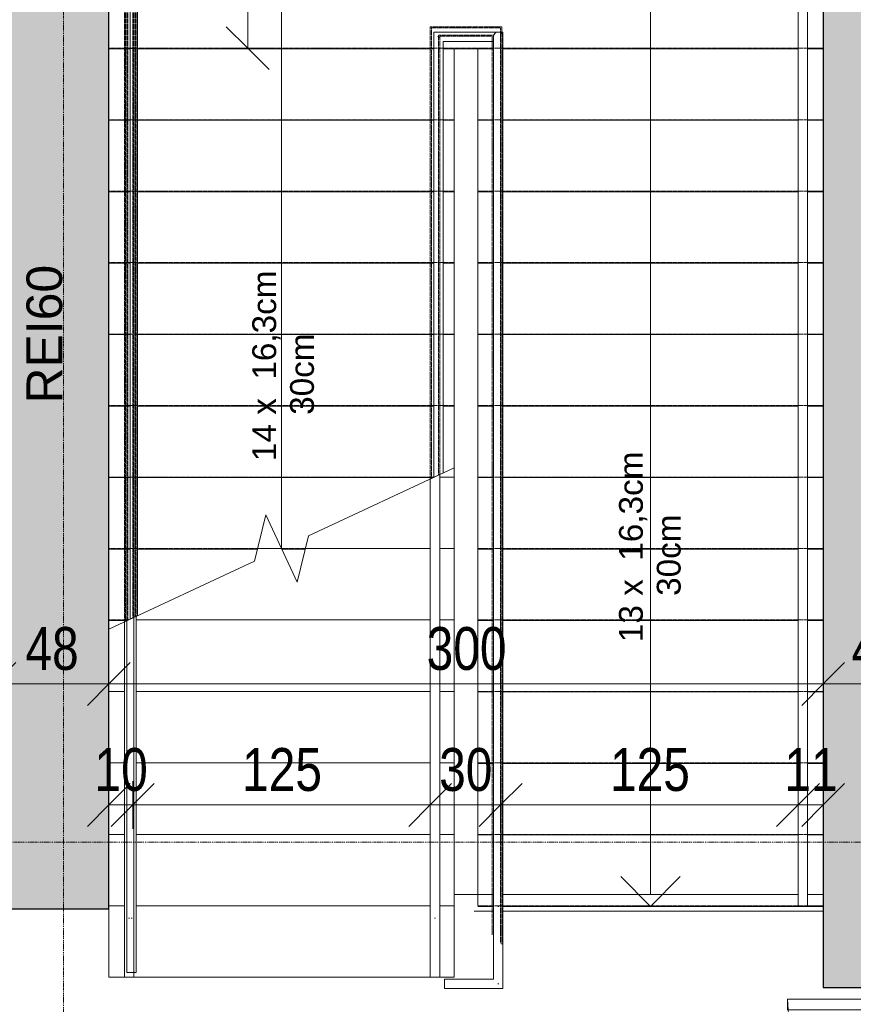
# Model space of a CAD drawing. Header units: centimetres. Extents: x 14785 to 19989, y -11124 to -8451.
# Tile 14 of 26: x 16457 to 16807, y -9437 to -9023. Entities that reach past the tile are written whole.
import ezdxf

# ---------------------------------------------------------------- set-up
doc = ezdxf.new("R2010")
doc.units = ezdxf.units.CM
doc.header["$XCLIPFRAME"] = 2
for name, pattern in [('Linia siatki', [0.9925, 0.47, -0.2175, 0.0875, -0.2175]), ('Linia wyrównania', [0.32004, 0.16002, -0.16002]), ('Ponad', [0.396875, 0.238125, -0.15875])]:
    doc.linetypes.add(name, pattern=pattern)
for name, color, linetype, lineweight in [('A-ANNO-DIMS', 211, 'Continuous', 9), ('A-ANNO-DIMS-100', 211, 'Continuous', 9), ('A-AREA', 32, 'Continuous', 9), ('A-DOOR', 31, 'Continuous', 9), ('A-DOOR-FRAM', 31, 'Continuous', 18), ('A-FLOR', 192, 'Continuous', 9), ('A-FLOR-HRAL', 11, 'Continuous', 9), ('A-FLOR-HRAL-MBND', 5, 'Ponad', 9), ('A-WALL', 113, 'Continuous', 9), ('A-WALL-PATT', 111, 'Continuous', 25), ('G-ANNO-REFR', 1, 'Linia wyrównania', 9), ('G-ANNO-TEXT', 231, 'Continuous', 9), ('S-GRID', 1, 'Continuous', 9), ('S-STRS', 31, 'Continuous', 9), ('S-STRS-ANNO', 31, 'Continuous', 9), ('S-STRS-MBND', 31, 'Ponad', 9)]:
    doc.layers.add(name, color=color, linetype=linetype, lineweight=lineweight)
doc.styles.add('Arial_2', font='arial.ttf', dxfattribs={"height": 10})
doc.styles.add('Arial_3', font='arial.ttf', dxfattribs={"height": 15})
doc.styles.add('Arial_4', font='arial.ttf', dxfattribs={"width": 0.8, "height": 18})
doc.dimstyles.new('Przekątna_-_1_8_mm_Arial', dxfattribs={"dimscale": 30.48, "dimtxt": 18.364669, "dimasz": 0.590551, "dimexe": 0.328084, "dimexo": 0.0625, "dimgap": 0.016404, "dimtad": 1, "dimdec": 0, "dimdsep": 46, "dimtxsty": 'Arial_4', "dimblk1": 'OBLIQUE', "dimblk2": 'OBLIQUE', "dimsah": 1, "dimcen": 0.09, "dimazin": 0, "dimtfac": 1, "dimtdec": 4, "dimtix": 1, "dimtmove": 0, "dimatfit": 3, "dimfxl": 0.328084, "dimfxlon": 1, "dimtvp": 1, "dimtolj": 1, "dimtzin": 0, "dimarcsym": 2})
doc.dimstyles.new('Przekątna_-_1_8_mm_Arial_1', dxfattribs={"dimscale": 30.48, "dimtxt": 18.364669, "dimasz": 0.590551, "dimexe": 0.328084, "dimexo": 0.0625, "dimgap": 0.016404, "dimtad": 1, "dimdec": 0, "dimdsep": 46, "dimtxsty": 'Arial_4', "dimblk1": 'OBLIQUE', "dimblk2": 'OBLIQUE', "dimsah": 1, "dimcen": 0.09, "dimazin": 0, "dimtfac": 1, "dimtdec": 4, "dimtix": 1, "dimtmove": 0, "dimatfit": 3, "dimfxl": 0.328084, "dimfxlon": 1, "dimtvp": 1, "dimtolj": 1, "dimtzin": 0, "dimarcsym": 2})
picture_1 = doc.add_image_def('image1.png', size_in_pixel=(425, 587))

# ---------------------------------------------------------------- blocks, each defined once
blk = doc.blocks.new('Drzwi-korytarz-niesymetryczne-wpuszczane - 1350 x 2000mm-591046-4_Poziom piętra')
at = {"layer": 'A-DOOR', "lineweight": 18}
for p, q in [((-67.5, -6.365), (-67.5, 83.635)), ((-67.5, 83.635), (-63, 83.635)), ((-63, 83.635), (-63, -6.365)), ((67.5, 38.635), (63, 38.635)), ((63, 38.635), (63, -6.365)), ((67.5, -6.365), (67.5, 38.635)), ((-63, -6.365), (-67.5, -6.365)), ((63, -6.365), (67.5, -6.365))]:
    blk.add_line(p, q, dxfattribs=at)
at = {"layer": 'A-DOOR'}
for centre, radius, start, end in [((-67.5, -6.365), 90, 0, 90), ((67.5, -6.365), 45, 90, 180)]:
    blk.add_arc(centre, radius, start, end, dxfattribs=at)
at = {"layer": 'A-DOOR-FRAM'}
for p, q in [((-67.5, -6.365), (-72.5, -6.365)), ((-72.5, -6.365), (-72.5, -21.365)), ((-67.5, -11.34125), (-67.5, -6.365)), ((67.5, -6.365), (67.5, -11.34125)), ((72.5, -6.365), (67.5, -6.365)), ((72.5, -21.365), (72.5, -6.365)), ((-65.9125, -11.34125), (-67.5, -11.34125)), ((-65.9125, -16.44375), (-65.9125, -11.34125)), ((67.5, -11.34125), (65.9125, -11.34125)), ((65.9125, -11.34125), (65.9125, -16.44375)), ((-67.5, -21.365), (-67.5, -16.44375)), ((-67.5, -16.44375), (-65.9125, -16.44375)), ((65.9125, -16.44375), (67.5, -16.44375)), ((67.5, -16.44375), (67.5, -21.365)), ((-72.5, -21.365), (-67.5, -21.365)), ((67.5, -21.365), (72.5, -21.365))]:
    blk.add_line(p, q, dxfattribs=at)
blk = doc.blocks.new('Poręcz - Poręcz-702179-4_Poziom piętra')
at = {"layer": 'A-FLOR-HRAL-MBND'}
for p, q in [((16630.08, -9026.93), (16659.16, -9026.93)), ((16630.08, -9035.47), (16630.08, -9026.93)), ((16630.08, -9026.93), (16659.16, -9026.93)), ((16630.08, -9035.47), (16630.08, -9026.93)), ((16630.08, -9026.93), (16659.16, -9026.93)), ((16630.08, -9035.47), (16630.08, -9026.93)), ((16630.08, -9026.93), (16659.16, -9026.93)), ((16630.08, -9035.47), (16630.08, -9026.93)), ((16659.16, -9026.93), (16659.16, -9395.47)), ((16659.16, -9026.93), (16659.16, -9395.47)), ((16659.16, -9026.93), (16659.16, -9395.47)), ((16659.16, -9026.93), (16659.16, -9395.47)), ((16633.08, -9029.93), (16656.16, -9029.93)), ((16633.08, -9035.47), (16633.08, -9029.93)), ((16633.08, -9029.93), (16656.16, -9029.93)), ((16633.08, -9035.47), (16633.08, -9029.93)), ((16633.08, -9029.93), (16656.16, -9029.93)), ((16633.08, -9035.47), (16633.08, -9029.93)), ((16633.08, -9029.93), (16656.16, -9029.93)), ((16633.08, -9035.47), (16633.08, -9029.93)), ((16656.16, -9029.93), (16656.16, -9395.47)), ((16656.16, -9029.93), (16656.16, -9395.47)), ((16656.16, -9029.93), (16656.16, -9395.47)), ((16656.16, -9029.93), (16656.16, -9395.47)), ((16630.08, -9216.11), (16630.08, -9035.47)), ((16630.08, -9216.11), (16630.08, -9035.47)), ((16630.08, -9216.11), (16630.08, -9035.47)), ((16630.08, -9216.11), (16630.08, -9035.47)), ((16633.08, -9214.72), (16633.08, -9035.47)), ((16633.08, -9214.72), (16633.08, -9035.47)), ((16633.08, -9214.72), (16633.08, -9035.47)), ((16633.08, -9214.72), (16633.08, -9035.47)), ((16485.08, -9396.71), (16488.08, -9396.71)), ((16485.08, -9396.71), (16488.08, -9396.71)), ((16485.08, -9396.71), (16488.08, -9396.71)), ((16485.08, -9396.71), (16488.08, -9396.71)), ((16656.16, -9395.47), (16656.16, -9408.25)), ((16656.16, -9395.47), (16656.16, -9408.25)), ((16656.16, -9395.47), (16656.16, -9408.25)), ((16656.16, -9395.47), (16656.16, -9408.25)), ((16659.16, -9395.47), (16659.16, -9411.25)), ((16659.16, -9395.47), (16659.16, -9411.25)), ((16659.16, -9395.47), (16659.16, -9411.25)), ((16659.16, -9395.47), (16659.16, -9411.25))]:
    blk.add_line(p, q, dxfattribs=at)
blk = doc.blocks.new('Poręcz - Poręcz-702183-4_Poziom piętra')
at = {"layer": 'A-FLOR-HRAL-MBND'}
for p, q in [((16501.66, -9005.47), (16504.66, -9005.47)), ((16501.66, -9035.47), (16501.66, -9005.47)), ((16501.66, -9005.47), (16504.66, -9005.47)), ((16501.66, -9035.47), (16501.66, -9005.47)), ((16501.66, -9005.47), (16504.66, -9005.47)), ((16501.66, -9035.47), (16501.66, -9005.47)), ((16501.66, -9005.47), (16504.66, -9005.47)), ((16501.66, -9035.47), (16501.66, -9005.47)), ((16504.66, -9035.47), (16504.66, -9005.47)), ((16504.66, -9035.47), (16504.66, -9005.47)), ((16504.66, -9035.47), (16504.66, -9005.47)), ((16504.66, -9035.47), (16504.66, -9005.47)), ((16501.66, -9276), (16501.66, -9035.47)), ((16501.66, -9276), (16501.66, -9035.47)), ((16501.66, -9276), (16501.66, -9035.47)), ((16501.66, -9276), (16501.66, -9035.47)), ((16504.66, -9274.6), (16504.66, -9035.47)), ((16504.66, -9274.6), (16504.66, -9035.47)), ((16504.66, -9274.6), (16504.66, -9035.47)), ((16504.66, -9274.6), (16504.66, -9035.47))]:
    blk.add_line(p, q, dxfattribs=at)
blk = doc.blocks.new('Typ poręczy górnej - Górna poręcz_wewnętrzny_-702195-4_Poziom piętra')
at = {"layer": 'A-FLOR-HRAL'}
for p, q in [((16629.58, -9396.58), (16629.58, -9425.47)), ((16633.58, -9425.47), (16633.58, -9396.58)), ((16631.37, -9400.72), (16631.79, -9400.72))]:
    blk.add_line(p, q, dxfattribs=at)
at = {"layer": 'A-FLOR-HRAL', "flags": 128}
blk.add_lwpolyline([(16631.79, -9425.47), (16631.58, -9425.47), (16631.38, -9425.47)], dxfattribs=at)
blk = doc.blocks.new('Typ poręczy górnej - Górna poręcz_wewnętrzny_-V7-4_Poziom piętra')
at = {"layer": 'A-FLOR-HRAL', "linetype": 'Ponad'}
for p, q in [((16629.58, -9026.43), (16659.66, -9026.43)), ((16629.58, -9035.47), (16629.58, -9026.43)), ((16659.66, -9026.43), (16659.66, -9395.47)), ((16633.58, -9030.43), (16655.66, -9030.43)), ((16633.58, -9035.47), (16633.58, -9030.43)), ((16655.66, -9030.43), (16655.66, -9395.47)), ((16629.58, -9216.35), (16629.58, -9035.47)), ((16633.58, -9214.48), (16633.58, -9035.47)), ((16484.58, -9396.71), (16488.58, -9396.71)), ((16655.66, -9395.47), (16655.66, -9407.75)), ((16659.66, -9395.47), (16659.66, -9411.75))]:
    blk.add_line(p, q, dxfattribs=at)
at = {"layer": 'A-FLOR-HRAL'}
for p, q in [((16633.58, -9214.48), (16629.58, -9216.35)), ((16629.58, -9425.47), (16629.58, -9216.35)), ((16633.58, -9425.47), (16633.58, -9214.48)), ((16629.58, -9425.47), (16633.58, -9425.47))]:
    blk.add_line(p, q, dxfattribs=at)
blk = doc.blocks.new('Typ poręczy górnej - Górna poręcz_wewnętrzny_-702209-4_Poziom piętra')
at = {"layer": 'A-FLOR-HRAL'}
for p, q in [((16501.16, -9396.58), (16501.16, -9425.47)), ((16505.16, -9425.47), (16505.16, -9396.58)), ((16502.95, -9400.72), (16503.37, -9400.72))]:
    blk.add_line(p, q, dxfattribs=at)
at = {"layer": 'A-FLOR-HRAL', "flags": 128}
blk.add_lwpolyline([(16503.37, -9425.47), (16503.16, -9425.47), (16502.96, -9425.47)], dxfattribs=at)
blk = doc.blocks.new('Typ poręczy górnej - Górna poręcz_wewnętrzny_-V8-4_Poziom piętra')
at = {"layer": 'A-FLOR-HRAL', "linetype": 'Ponad'}
for p, q in [((16501.16, -9005.47), (16505.16, -9005.47)), ((16501.16, -9035.47), (16501.16, -9005.47)), ((16505.16, -9035.47), (16505.16, -9005.47)), ((16501.16, -9276.23), (16501.16, -9035.47)), ((16505.16, -9274.37), (16505.16, -9035.47))]:
    blk.add_line(p, q, dxfattribs=at)
at = {"layer": 'A-FLOR-HRAL'}
for p, q in [((16505.16, -9274.37), (16501.16, -9276.23)), ((16505.16, -9425.47), (16505.16, -9274.37)), ((16501.16, -9425.47), (16501.16, -9276.23)), ((16501.16, -9425.47), (16505.16, -9425.47))]:
    blk.add_line(p, q, dxfattribs=at)
blk = doc.blocks.new('Poręcz - Poręcz-703291-4_Poziom piętra')
at = {"layer": 'A-FLOR-HRAL'}
for p, q in [((16503.66, -9005.71), (16506.66, -9005.71)), ((16503.66, -9035.71), (16503.66, -9005.71)), ((16506.66, -9035.71), (16506.66, -9005.71)), ((16503.66, -9275.06), (16503.66, -9035.71)), ((16506.66, -9273.67), (16506.66, -9035.71))]:
    blk.add_line(p, q, dxfattribs=at)
blk = doc.blocks.new('Typ poręczy górnej - Górna poręcz_wewnętrzny_-703303-4_Poziom piętra')
at = {"layer": 'A-FLOR-HRAL'}
for p, q in [((16658.16, -9028.67), (16631.08, -9028.67)), ((16631.08, -9028.67), (16631.08, -9035.21)), ((16656.16, -9030.67), (16656.16, -9396.22)), ((16660.16, -9396.22), (16660.16, -9030.67)), ((16631.08, -9035.21), (16631.08, -9215.65)), ((16635.08, -9032.67), (16656.16, -9032.67)), ((16635.08, -9035.21), (16635.08, -9032.67)), ((16635.08, -9213.78), (16635.08, -9035.21)), ((16656.16, -9396.22), (16656.16, -9426.25)), ((16660.16, -9430.25), (16660.16, -9396.22)), ((16656.16, -9426.25), (16635.62, -9426.25)), ((16635.62, -9428.02), (16635.62, -9428.39)), ((16635.62, -9430.25), (16660.16, -9430.25))]:
    blk.add_line(p, q, dxfattribs=at)
at = {"layer": 'A-FLOR-HRAL', "flags": 128}
for points in [[(16658.16, -9028.67), (16657.64, -9028.74), (16657.16, -9028.94), (16656.75, -9029.26), (16656.43, -9029.67), (16656.23, -9030.16), (16656.16, -9030.67)], [(16656.16, -9030.67), (16656.23, -9030.16), (16656.43, -9029.67), (16656.75, -9029.26), (16657.16, -9028.94), (16657.64, -9028.74), (16658.16, -9028.67), (16658.68, -9028.74), (16659.16, -9028.94), (16659.58, -9029.26)], [(16659.58, -9029.26), (16659.16, -9028.94), (16658.68, -9028.74), (16658.16, -9028.67)]]:
    blk.add_lwpolyline(points, dxfattribs=at)
at = {"layer": 'A-FLOR-HRAL'}
for points, knots in [([(16632.85, -9030.44), (16632.88, -9030.48), (16632.96, -9030.55), (16633.08, -9030.67), (16633.2, -9030.8), (16633.28, -9030.87), (16633.32, -9030.91)], [-0.53727163, -0.53727163, -0.53727163, -0.53727163, -0.52083333, -0.5, -0.47916667, -0.46272837, -0.46272837, -0.46272837, -0.46272837]), ([(16657.93, -9428.02), (16657.96, -9428.06), (16658.04, -9428.13), (16658.16, -9428.25), (16658.25, -9428.34), (16658.29, -9428.39)], [0.46272837, 0.46272837, 0.46272837, 0.46272837, 0.47916667, 0.5, 0.52083333, 0.52083333, 0.52083333, 0.52083333])]:
    blk.add_open_spline(points, degree=3, knots=knots, dxfattribs=at)
for points in [[(16633.29, -9035.71), (16633.22, -9035.71), (16633.08, -9035.72), (16632.95, -9035.71), (16632.88, -9035.71)], [(16657.96, -9395.72), (16658.03, -9395.72), (16658.16, -9395.71), (16658.3, -9395.72), (16658.37, -9395.72)]]:
    blk.add_open_spline(points, degree=3, dxfattribs=at)
blk = doc.blocks.new('Typ poręczy górnej - Górna poręcz_wewnętrzny_-V9-4_Poziom piętra')
at = {"layer": 'A-FLOR-HRAL'}
for p, q in [((16631.08, -9028.67), (16660.16, -9028.67)), ((16631.08, -9035.71), (16631.08, -9028.67)), ((16660.16, -9028.67), (16660.16, -9395.71)), ((16635.08, -9032.67), (16656.16, -9032.67)), ((16635.08, -9035.71), (16635.08, -9032.67)), ((16656.16, -9032.67), (16656.16, -9395.71)), ((16631.08, -9215.65), (16631.08, -9035.71)), ((16635.08, -9213.78), (16635.08, -9035.71)), ((16656.16, -9395.71), (16656.16, -9426.25)), ((16660.16, -9395.71), (16660.16, -9430.25)), ((16635.62, -9430.25), (16635.62, -9426.25)), ((16656.16, -9426.25), (16635.62, -9426.25)), ((16660.16, -9430.25), (16635.62, -9430.25))]:
    blk.add_line(p, q, dxfattribs=at)
blk = doc.blocks.new('Typ poręczy górnej - Górna poręcz_wewnętrzny_-712286-4_Poziom piętra')
at = {"layer": 'A-FLOR-HRAL'}
for p, q in [((16784.08, -9005.71), (16784.08, -9036.67)), ((16788.08, -9036.67), (16788.08, -9005.71)), ((16784.08, -9036.67), (16784.08, -9395.71)), ((16788.08, -9395.71), (16788.08, -9036.67))]:
    blk.add_line(p, q, dxfattribs=at)
at = {"layer": 'A-FLOR-HRAL', "flags": 128}
for points in [[(16785.88, -9005.71), (16786.08, -9005.71), (16786.29, -9005.71)], [(16786.29, -9395.71), (16786.08, -9395.71), (16785.88, -9395.71)]]:
    blk.add_lwpolyline(points, dxfattribs=at)
blk = doc.blocks.new('Typ poręczy górnej - Górna poręcz_wewnętrzny_-V10-4_Poziom piętra')
at = {"layer": 'A-FLOR-HRAL'}
for p, q in [((16788.08, -9005.71), (16784.08, -9005.71)), ((16784.08, -9005.71), (16784.08, -9395.71)), ((16788.08, -9005.71), (16788.08, -9395.71)), ((16788.08, -9395.71), (16784.08, -9395.71))]:
    blk.add_line(p, q, dxfattribs=at)
blk = doc.blocks.new('Poręcz - Poręcz-712949-4_Poziom piętra')
at = {"layer": 'A-FLOR-HRAL-MBND'}
for p, q in [((16502.66, -9005.59), (16505.66, -9005.59)), ((16502.66, -9035.47), (16502.66, -9005.59)), ((16502.66, -9005.59), (16505.66, -9005.59)), ((16502.66, -9035.47), (16502.66, -9005.59)), ((16502.66, -9005.59), (16505.66, -9005.59)), ((16502.66, -9035.47), (16502.66, -9005.59)), ((16502.66, -9005.59), (16505.66, -9005.59)), ((16502.66, -9035.47), (16502.66, -9005.59)), ((16505.66, -9035.47), (16505.66, -9005.59)), ((16505.66, -9035.47), (16505.66, -9005.59)), ((16505.66, -9035.47), (16505.66, -9005.59)), ((16505.66, -9035.47), (16505.66, -9005.59)), ((16502.66, -9035.59), (16502.66, -9035.47)), ((16502.66, -9035.59), (16502.66, -9035.47)), ((16502.66, -9035.59), (16502.66, -9035.47)), ((16502.66, -9035.59), (16502.66, -9035.47)), ((16502.66, -9275.53), (16502.66, -9035.59)), ((16502.66, -9275.53), (16502.66, -9035.59)), ((16502.66, -9275.53), (16502.66, -9035.59)), ((16502.66, -9275.53), (16502.66, -9035.59)), ((16505.66, -9035.59), (16505.66, -9035.47)), ((16505.66, -9035.59), (16505.66, -9035.47)), ((16505.66, -9035.59), (16505.66, -9035.47)), ((16505.66, -9035.59), (16505.66, -9035.47)), ((16505.66, -9274.13), (16505.66, -9035.59)), ((16505.66, -9274.13), (16505.66, -9035.59)), ((16505.66, -9274.13), (16505.66, -9035.59)), ((16505.66, -9274.13), (16505.66, -9035.59))]:
    blk.add_line(p, q, dxfattribs=at)
blk = doc.blocks.new('Typ poręczy górnej - Górna poręcz_wewnętrzny_-712975-4_Poziom piętra')
at = {"layer": 'A-FLOR-HRAL'}
for p, q in [((16502.16, -9396.58), (16502.16, -9423.47)), ((16506.16, -9423.47), (16506.16, -9396.58)), ((16503.95, -9400.72), (16504.37, -9400.72))]:
    blk.add_line(p, q, dxfattribs=at)
at = {"layer": 'A-FLOR-HRAL', "flags": 128}
blk.add_lwpolyline([(16504.37, -9423.47), (16504.16, -9423.47), (16503.96, -9423.47)], dxfattribs=at)
blk = doc.blocks.new('Typ poręczy górnej - Górna poręcz_wewnętrzny_-V11-4_Poziom piętra')
at = {"layer": 'A-FLOR-HRAL', "linetype": 'Ponad'}
for p, q in [((16502.16, -9005.59), (16506.16, -9005.59)), ((16502.16, -9035.47), (16502.16, -9005.59)), ((16506.16, -9035.47), (16506.16, -9005.59)), ((16502.16, -9035.47), (16506.16, -9035.47)), ((16502.16, -9035.59), (16506.16, -9035.59)), ((16502.16, -9275.76), (16502.16, -9035.59)), ((16506.16, -9273.9), (16506.16, -9035.59))]:
    blk.add_line(p, q, dxfattribs=at)
at = {"layer": 'A-FLOR-HRAL'}
for p, q in [((16506.16, -9273.9), (16502.16, -9275.76)), ((16506.16, -9423.47), (16506.16, -9273.9)), ((16502.16, -9423.47), (16502.16, -9275.76)), ((16502.16, -9423.47), (16506.16, -9423.47))]:
    blk.add_line(p, q, dxfattribs=at)
blk = doc.blocks.new('DIMBLOCK172-4_Poziom piętra')
at = {"layer": 'A-ANNO-DIMS-100'}
for p, q in [((16446.62, -9302.32), (16446.62, -9292.32)), ((16446.62, -9302.32), (16455.62, -9293.32)), ((16494.62, -9302.32), (16494.62, -9292.32)), ((16494.62, -9302.32), (16503.62, -9293.32)), ((16446.62, -9302.32), (16437.62, -9311.32)), ((16446.62, -9302.32), (16494.62, -9302.32)), ((16446.62, -9302.32), (16446.62, -9312.32)), ((16494.62, -9302.32), (16485.62, -9311.32)), ((16494.62, -9302.32), (16494.62, -9312.32))]:
    blk.add_line(p, q, dxfattribs=at)
at = {"layer": 'A-ANNO-DIMS-100', "color": 0, "insert": (16459.6, -9278.45), "char_height": 18, "width": 26.4451, "attachment_point": 1, "line_spacing_factor": 0.941778, "style": 'Arial_4'}
blk.add_mtext('48', dxfattribs=at)
blk = doc.blocks.new('_Oblique')
at = {"color": 0, "linetype": 'ByBlock', "lineweight": -2}
blk.add_line((-0.5, -0.5), (0.5, 0.5), dxfattribs=at)
blk = doc.blocks.new('DIMBLOCK173-4_Poziom piętra')
at = {"layer": 'A-ANNO-DIMS-100'}
for p, q in [((16494.62, -9302.32), (16494.62, -9292.32)), ((16494.62, -9302.32), (16503.62, -9293.32)), ((16794.62, -9302.32), (16794.62, -9292.32)), ((16794.62, -9302.32), (16803.62, -9293.32)), ((16494.62, -9302.32), (16485.62, -9311.32)), ((16494.62, -9302.32), (16794.62, -9302.32)), ((16494.62, -9302.32), (16494.62, -9312.32)), ((16794.62, -9302.32), (16785.62, -9311.32)), ((16794.62, -9302.32), (16794.62, -9312.32))]:
    blk.add_line(p, q, dxfattribs=at)
at = {"layer": 'A-ANNO-DIMS-100', "color": 0, "insert": (16628.09, -9278.45), "char_height": 18, "width": 39.6677, "attachment_point": 1, "line_spacing_factor": 0.941778, "style": 'Arial_4'}
blk.add_mtext('300', dxfattribs=at)
blk = doc.blocks.new('DIMBLOCK174-4_Poziom piętra')
at = {"layer": 'A-ANNO-DIMS-100'}
for p, q in [((16794.62, -9302.32), (16794.62, -9292.32)), ((16794.62, -9302.32), (16803.62, -9293.32)), ((16840.62, -9302.32), (16840.62, -9292.32)), ((16840.62, -9302.32), (16849.62, -9293.32)), ((16794.62, -9302.32), (16785.62, -9311.32)), ((16794.62, -9302.32), (16840.62, -9302.32)), ((16794.62, -9302.32), (16794.62, -9312.32)), ((16840.62, -9302.32), (16831.62, -9311.32)), ((16840.62, -9302.32), (16840.62, -9312.32))]:
    blk.add_line(p, q, dxfattribs=at)
at = {"layer": 'A-ANNO-DIMS-100', "color": 0, "insert": (16806.6, -9278.45), "char_height": 18, "width": 26.4451, "attachment_point": 1, "line_spacing_factor": 0.941778, "style": 'Arial_4'}
blk.add_mtext('46', dxfattribs=at)
blk = doc.blocks.new('DIMBLOCK277-4_Poziom piętra')
at = {"layer": 'A-ANNO-DIMS-100'}
for p, q in [((16494.62, -9353.12), (16494.62, -9343.12)), ((16494.62, -9353.12), (16503.62, -9344.12)), ((16504.66, -9353.12), (16504.66, -9343.12)), ((16504.66, -9353.12), (16513.66, -9344.12)), ((16494.62, -9353.12), (16485.62, -9362.12)), ((16494.62, -9353.12), (16504.66, -9353.12)), ((16494.62, -9353.12), (16494.62, -9363.12)), ((16504.66, -9353.12), (16495.66, -9362.12)), ((16504.66, -9353.12), (16504.66, -9363.12))]:
    blk.add_line(p, q, dxfattribs=at)
at = {"layer": 'A-ANNO-DIMS-100', "color": 0, "insert": (16488.62, -9329.25), "char_height": 18, "width": 26.4451, "attachment_point": 1, "line_spacing_factor": 0.941778, "style": 'Arial_4'}
blk.add_mtext('10', dxfattribs=at)
blk = doc.blocks.new('DIMBLOCK278-4_Poziom piętra')
at = {"layer": 'A-ANNO-DIMS-100'}
for p, q in [((16504.66, -9353.12), (16504.66, -9343.12)), ((16504.66, -9353.12), (16513.66, -9344.12)), ((16629.58, -9353.12), (16629.58, -9343.12)), ((16629.58, -9353.12), (16638.58, -9344.12)), ((16504.66, -9353.12), (16495.66, -9362.12)), ((16504.66, -9353.12), (16629.58, -9353.12)), ((16504.66, -9353.12), (16504.66, -9363.12)), ((16629.58, -9353.12), (16620.58, -9362.12)), ((16629.58, -9353.12), (16629.58, -9363.12))]:
    blk.add_line(p, q, dxfattribs=at)
at = {"layer": 'A-ANNO-DIMS-100', "color": 0, "insert": (16550.59, -9329.25), "char_height": 18, "width": 39.6677, "attachment_point": 1, "line_spacing_factor": 0.941778, "style": 'Arial_4'}
blk.add_mtext('125', dxfattribs=at)
blk = doc.blocks.new('DIMBLOCK279-4_Poziom piętra')
at = {"layer": 'A-ANNO-DIMS-100'}
for p, q in [((16629.58, -9353.12), (16629.58, -9343.12)), ((16629.58, -9353.12), (16638.58, -9344.12)), ((16659.16, -9353.12), (16659.16, -9343.12)), ((16659.16, -9353.12), (16668.16, -9344.12)), ((16629.58, -9353.12), (16620.58, -9362.12)), ((16629.58, -9353.12), (16659.16, -9353.12)), ((16629.58, -9353.12), (16629.58, -9363.12)), ((16659.16, -9353.12), (16650.16, -9362.12)), ((16659.16, -9353.12), (16659.16, -9363.12))]:
    blk.add_line(p, q, dxfattribs=at)
at = {"layer": 'A-ANNO-DIMS-100', "color": 0, "insert": (16633.35, -9329.25), "char_height": 18, "width": 26.4451, "attachment_point": 1, "line_spacing_factor": 0.941778, "style": 'Arial_4'}
blk.add_mtext('30', dxfattribs=at)
blk = doc.blocks.new('DIMBLOCK280-4_Poziom piętra')
at = {"layer": 'A-ANNO-DIMS-100'}
for p, q in [((16659.16, -9353.12), (16659.16, -9343.12)), ((16659.16, -9353.12), (16668.16, -9344.12)), ((16784.08, -9353.12), (16784.08, -9343.12)), ((16784.08, -9353.12), (16793.08, -9344.12)), ((16659.16, -9353.12), (16650.16, -9362.12)), ((16659.16, -9353.12), (16784.08, -9353.12)), ((16659.16, -9353.12), (16659.16, -9363.12)), ((16784.08, -9353.12), (16775.08, -9362.12)), ((16784.08, -9353.12), (16784.08, -9363.12))]:
    blk.add_line(p, q, dxfattribs=at)
at = {"layer": 'A-ANNO-DIMS-100', "color": 0, "insert": (16705.09, -9329.25), "char_height": 18, "width": 39.6677, "attachment_point": 1, "line_spacing_factor": 0.941778, "style": 'Arial_4'}
blk.add_mtext('125', dxfattribs=at)
blk = doc.blocks.new('DIMBLOCK281-4_Poziom piętra')
at = {"layer": 'A-ANNO-DIMS-100'}
for p, q in [((16784.08, -9353.12), (16784.08, -9343.12)), ((16784.08, -9353.12), (16793.08, -9344.12)), ((16794.62, -9353.12), (16794.62, -9343.12)), ((16794.62, -9353.12), (16803.62, -9344.12)), ((16784.08, -9353.12), (16775.08, -9362.12)), ((16784.08, -9353.12), (16794.62, -9353.12)), ((16784.08, -9353.12), (16784.08, -9363.12)), ((16794.62, -9353.12), (16785.62, -9362.12)), ((16794.62, -9353.12), (16794.62, -9363.12))]:
    blk.add_line(p, q, dxfattribs=at)
at = {"layer": 'A-ANNO-DIMS-100', "color": 0, "insert": (16778.33, -9329.25), "char_height": 18, "width": 26.4451, "attachment_point": 1, "line_spacing_factor": 0.941778, "style": 'Arial_4'}
blk.add_mtext('11', dxfattribs=at)
blk = doc.blocks.new('DIMBLOCK282-4_Poziom piętra')
at = {"layer": 'A-ANNO-DIMS-100'}
for p, q in [((16552.94, -8875.47), (16543.94, -8866.47)), ((16552.94, -8875.47), (16542.94, -8875.47)), ((16552.94, -9035.47), (16552.94, -8875.47)), ((16552.94, -8875.47), (16561.94, -8884.47)), ((16552.94, -8875.47), (16562.94, -8875.47)), ((16552.94, -9035.47), (16543.94, -9026.47)), ((16552.94, -9035.47), (16542.94, -9035.47)), ((16552.94, -9035.47), (16561.94, -9044.47)), ((16552.94, -9035.47), (16562.94, -9035.47))]:
    blk.add_line(p, q, dxfattribs=at)
at = {"layer": 'A-ANNO-DIMS-100', "color": 0, "insert": (16529.07, -8972), "char_height": 18, "width": 39.6677, "attachment_point": 1, "rotation": 90, "line_spacing_factor": 0.941778, "style": 'Arial_4'}
blk.add_mtext('160', dxfattribs=at)

msp = doc.modelspace()

# ---------------------------------------------------------------- hatches: boundary and pattern name
at = {"layer": 'A-WALL-PATT', "lineweight": 9}
h = msp.add_hatch(color=256, dxfattribs=at)
h.paths.add_polyline_path([(16794.62, -10352.71), (16840.62, -10352.71), (16840.62, -9574.71), (16794.62, -9574.71), (16794.62, -10337.71)])
h.paths.add_polyline_path([(16824.62, -9429.71), (16840.62, -9429.71), (16840.62, -8812.71), (16794.62, -8812.71), (16794.62, -9429.71)])
msp.add_hatch(color=256, dxfattribs=at).paths.add_polyline_path([(16494.62, -9396.71), (16494.62, -8875.71), (16446.62, -8875.71), (16446.62, -9396.71), (16488.6, -9396.71)])

# ---------------------------------------------------------------- linework, layer by layer
at = {"layer": 'A-AREA'}
for p, q in [((16648.08, -9397.71), (16656.16, -9397.71)), ((16660.16, -9397.71), (16794.62, -9397.71))]:
    msp.add_line(p, q, dxfattribs=at)
at = {"layer": 'A-FLOR'}
for p, q in [((16656.16, -9390.71), (16639.62, -9390.71)), ((16784.08, -9390.71), (16660.16, -9390.71)), ((16794.62, -9390.71), (16788.08, -9390.71))]:
    msp.add_line(p, q, dxfattribs=at)
at = {"layer": 'A-WALL', "lineweight": 25}
for p, q in [((16494.62, -9396.71), (16494.62, -8875.71)), ((16794.62, -8875.71), (16794.62, -9429.71)), ((16446.62, -9396.71), (16494.62, -9396.71)), ((16794.62, -9429.71), (16824.62, -9429.71))]:
    msp.add_line(p, q, dxfattribs=at)
at = {"layer": 'S-GRID', "linetype": 'Linia siatki'}
for p, q in [((16475.62, -8451.11), (16475.62, -11063.66)), ((14793.33, -9368.71), (18286.21, -9368.71))]:
    msp.add_line(p, q, dxfattribs=at)
at = {"layer": 'S-STRS'}
for p, q in [((16494.62, -9035.71), (16503.66, -9035.71)), ((16506.66, -9035.71), (16631.08, -9035.71)), ((16635.08, -9035.71), (16639.62, -9035.71)), ((16639.62, -9035.71), (16649.62, -9035.71)), ((16639.62, -9065.71), (16639.62, -9035.71)), ((16656.16, -9035.71), (16649.62, -9035.71)), ((16649.62, -9035.71), (16649.62, -9065.71)), ((16784.08, -9035.71), (16660.16, -9035.71)), ((16794.62, -9035.71), (16788.08, -9035.71)), ((16494.62, -9065.71), (16503.66, -9065.71)), ((16506.66, -9065.71), (16631.08, -9065.71)), ((16635.08, -9065.71), (16639.62, -9065.71)), ((16639.62, -9095.71), (16639.62, -9065.71)), ((16649.62, -9065.71), (16649.62, -9095.71)), ((16656.16, -9065.71), (16649.62, -9065.71)), ((16784.08, -9065.71), (16660.16, -9065.71)), ((16794.62, -9065.71), (16788.08, -9065.71)), ((16494.62, -9095.71), (16503.66, -9095.71)), ((16506.66, -9095.71), (16631.08, -9095.71)), ((16635.08, -9095.71), (16639.62, -9095.71)), ((16639.62, -9125.71), (16639.62, -9095.71)), ((16649.62, -9095.71), (16649.62, -9125.71)), ((16656.16, -9095.71), (16649.62, -9095.71)), ((16784.08, -9095.71), (16660.16, -9095.71)), ((16794.62, -9095.71), (16788.08, -9095.71)), ((16494.62, -9125.71), (16503.66, -9125.71)), ((16506.66, -9125.71), (16631.08, -9125.71)), ((16635.08, -9125.71), (16639.62, -9125.71)), ((16639.62, -9155.71), (16639.62, -9125.71)), ((16649.62, -9125.71), (16649.62, -9155.71)), ((16656.16, -9125.71), (16649.62, -9125.71)), ((16784.08, -9125.71), (16660.16, -9125.71)), ((16794.62, -9125.71), (16788.08, -9125.71)), ((16494.62, -9155.71), (16503.66, -9155.71)), ((16506.66, -9155.71), (16631.08, -9155.71)), ((16635.08, -9155.71), (16639.62, -9155.71)), ((16639.62, -9185.71), (16639.62, -9155.71)), ((16649.62, -9155.71), (16649.62, -9185.71)), ((16656.16, -9155.71), (16649.62, -9155.71)), ((16784.08, -9155.71), (16660.16, -9155.71)), ((16794.62, -9155.71), (16788.08, -9155.71)), ((16494.62, -9185.71), (16503.66, -9185.71)), ((16506.66, -9185.71), (16631.08, -9185.71)), ((16635.08, -9185.71), (16639.62, -9185.71)), ((16639.62, -9211.67), (16639.62, -9185.71)), ((16649.62, -9185.71), (16649.62, -9215.71)), ((16656.16, -9185.71), (16649.62, -9185.71)), ((16784.08, -9185.71), (16660.16, -9185.71)), ((16794.62, -9185.71), (16788.08, -9185.71)), ((16639.62, -9215.47), (16639.62, -9211.67)), ((16494.62, -9215.71), (16503.66, -9215.71)), ((16506.66, -9215.71), (16630.94, -9215.71)), ((16633.58, -9215.47), (16639.62, -9215.47)), ((16639.62, -9245.47), (16639.62, -9215.47)), ((16649.62, -9215.71), (16649.62, -9245.71)), ((16656.16, -9215.71), (16649.62, -9215.71)), ((16784.08, -9215.71), (16660.16, -9215.71)), ((16794.62, -9215.71), (16788.08, -9215.71)), ((16494.62, -9245.71), (16503.66, -9245.71)), ((16506.66, -9245.71), (16557.02, -9245.71)), ((16557.08, -9245.47), (16567.12, -9245.47)), ((16567.24, -9245.71), (16577.11, -9245.71)), ((16577.17, -9245.47), (16629.58, -9245.47)), ((16633.58, -9245.47), (16639.62, -9245.47)), ((16639.62, -9275.47), (16639.62, -9245.47)), ((16649.62, -9245.71), (16649.62, -9275.71)), ((16656.16, -9245.71), (16649.62, -9245.71)), ((16784.08, -9245.71), (16660.16, -9245.71)), ((16794.62, -9245.71), (16788.08, -9245.71)), ((16494.62, -9275.71), (16502.27, -9275.71)), ((16506.16, -9275.47), (16629.58, -9275.47)), ((16633.58, -9275.47), (16639.62, -9275.47)), ((16639.62, -9305.47), (16639.62, -9275.47)), ((16649.62, -9275.71), (16649.62, -9305.71)), ((16656.16, -9275.71), (16649.62, -9275.71)), ((16784.08, -9275.71), (16660.16, -9275.71)), ((16794.62, -9275.71), (16788.08, -9275.71)), ((16494.62, -9305.47), (16501.16, -9305.47)), ((16506.16, -9305.47), (16629.58, -9305.47)), ((16633.58, -9305.47), (16639.62, -9305.47)), ((16639.62, -9335.47), (16639.62, -9305.47)), ((16649.62, -9305.71), (16649.62, -9335.71)), ((16656.16, -9305.71), (16649.62, -9305.71)), ((16784.08, -9305.71), (16660.16, -9305.71)), ((16794.62, -9305.71), (16788.08, -9305.71)), ((16494.62, -9335.47), (16501.16, -9335.47)), ((16506.16, -9335.47), (16629.58, -9335.47)), ((16633.58, -9335.47), (16639.62, -9335.47)), ((16639.62, -9365.47), (16639.62, -9335.47)), ((16649.62, -9335.71), (16649.62, -9365.71)), ((16656.16, -9335.71), (16649.62, -9335.71)), ((16784.08, -9335.71), (16660.16, -9335.71)), ((16794.62, -9335.71), (16788.08, -9335.71)), ((16494.62, -9365.47), (16501.16, -9365.47)), ((16506.16, -9365.47), (16629.58, -9365.47)), ((16633.58, -9365.47), (16639.62, -9365.47)), ((16639.62, -9395.47), (16639.62, -9365.47)), ((16649.62, -9365.71), (16649.62, -9390.71)), ((16656.16, -9365.71), (16649.62, -9365.71)), ((16784.08, -9365.71), (16660.16, -9365.71)), ((16794.62, -9365.71), (16788.08, -9365.71)), ((16494.62, -9395.47), (16501.16, -9395.47)), ((16494.62, -9425.47), (16494.62, -9396.71)), ((16506.16, -9395.47), (16629.58, -9395.47)), ((16633.58, -9395.47), (16639.62, -9395.47)), ((16639.62, -9425.47), (16639.62, -9395.47)), ((16656.16, -9395.71), (16649.62, -9395.71)), ((16784.08, -9395.71), (16660.16, -9395.71)), ((16794.62, -9395.71), (16788.08, -9395.71)), ((16494.62, -9425.47), (16501.16, -9425.47)), ((16505.16, -9425.47), (16629.58, -9425.47)), ((16633.58, -9425.47), (16639.62, -9425.47))]:
    msp.add_line(p, q, dxfattribs=at)
at = {"layer": 'S-STRS', "linetype": 'Ponad'}
for p, q in [((16494.62, -9035.71), (16503.66, -9035.71)), ((16506.66, -9035.71), (16631.08, -9035.71)), ((16635.08, -9035.71), (16639.62, -9035.71)), ((16656.16, -9035.71), (16649.62, -9035.71)), ((16784.08, -9035.71), (16660.16, -9035.71)), ((16794.62, -9035.71), (16788.08, -9035.71)), ((16494.62, -9065.71), (16503.66, -9065.71)), ((16506.66, -9065.71), (16631.08, -9065.71)), ((16635.08, -9065.71), (16639.62, -9065.71)), ((16656.16, -9065.71), (16649.62, -9065.71)), ((16784.08, -9065.71), (16660.16, -9065.71)), ((16794.62, -9065.71), (16788.08, -9065.71)), ((16494.62, -9095.71), (16503.66, -9095.71)), ((16506.66, -9095.71), (16631.08, -9095.71)), ((16635.08, -9095.71), (16639.62, -9095.71)), ((16656.16, -9095.71), (16649.62, -9095.71)), ((16784.08, -9095.71), (16660.16, -9095.71)), ((16794.62, -9095.71), (16788.08, -9095.71)), ((16494.62, -9125.71), (16503.66, -9125.71)), ((16506.66, -9125.71), (16631.08, -9125.71)), ((16635.08, -9125.71), (16639.62, -9125.71)), ((16656.16, -9125.71), (16649.62, -9125.71)), ((16784.08, -9125.71), (16660.16, -9125.71)), ((16794.62, -9125.71), (16788.08, -9125.71)), ((16494.62, -9155.71), (16503.66, -9155.71)), ((16506.66, -9155.71), (16631.08, -9155.71)), ((16635.08, -9155.71), (16639.62, -9155.71)), ((16656.16, -9155.71), (16649.62, -9155.71)), ((16784.08, -9155.71), (16660.16, -9155.71)), ((16794.62, -9155.71), (16788.08, -9155.71)), ((16494.62, -9185.71), (16503.66, -9185.71)), ((16506.66, -9185.71), (16631.08, -9185.71)), ((16635.08, -9185.71), (16639.62, -9185.71)), ((16656.16, -9185.71), (16649.62, -9185.71)), ((16784.08, -9185.71), (16660.16, -9185.71)), ((16794.62, -9185.71), (16788.08, -9185.71)), ((16494.62, -9215.71), (16503.66, -9215.71)), ((16506.66, -9215.71), (16630.94, -9215.71)), ((16633.58, -9215.47), (16639.62, -9215.47)), ((16656.16, -9215.71), (16649.62, -9215.71)), ((16784.08, -9215.71), (16660.16, -9215.71)), ((16794.62, -9215.71), (16788.08, -9215.71)), ((16494.62, -9245.71), (16503.66, -9245.71)), ((16506.66, -9245.71), (16557.02, -9245.71)), ((16557.08, -9245.47), (16567.12, -9245.47)), ((16567.24, -9245.71), (16577.11, -9245.71)), ((16577.17, -9245.47), (16629.58, -9245.47)), ((16633.58, -9245.47), (16639.62, -9245.47)), ((16656.16, -9245.71), (16649.62, -9245.71)), ((16784.08, -9245.71), (16660.16, -9245.71)), ((16794.62, -9245.71), (16788.08, -9245.71)), ((16494.62, -9275.71), (16502.27, -9275.71)), ((16506.16, -9275.47), (16629.58, -9275.47)), ((16633.58, -9275.47), (16639.62, -9275.47)), ((16656.16, -9275.71), (16649.62, -9275.71)), ((16784.08, -9275.71), (16660.16, -9275.71)), ((16794.62, -9275.71), (16788.08, -9275.71)), ((16494.62, -9305.47), (16501.16, -9305.47)), ((16506.16, -9305.47), (16629.58, -9305.47)), ((16633.58, -9305.47), (16639.62, -9305.47)), ((16656.16, -9305.71), (16649.62, -9305.71)), ((16784.08, -9305.71), (16660.16, -9305.71)), ((16794.62, -9305.71), (16788.08, -9305.71)), ((16494.62, -9335.47), (16501.16, -9335.47)), ((16506.16, -9335.47), (16629.58, -9335.47)), ((16633.58, -9335.47), (16639.62, -9335.47)), ((16656.16, -9335.71), (16649.62, -9335.71)), ((16784.08, -9335.71), (16660.16, -9335.71)), ((16794.62, -9335.71), (16788.08, -9335.71)), ((16494.62, -9365.47), (16501.16, -9365.47)), ((16506.16, -9365.47), (16629.58, -9365.47)), ((16633.58, -9365.47), (16639.62, -9365.47)), ((16656.16, -9365.71), (16649.62, -9365.71)), ((16784.08, -9365.71), (16660.16, -9365.71)), ((16794.62, -9365.71), (16788.08, -9365.71)), ((16494.62, -9395.47), (16501.16, -9395.47)), ((16506.16, -9395.47), (16629.58, -9395.47)), ((16633.58, -9395.47), (16639.62, -9395.47)), ((16494.62, -9425.47), (16501.16, -9425.47)), ((16505.16, -9425.47), (16629.58, -9425.47)), ((16633.58, -9425.47), (16639.62, -9425.47))]:
    msp.add_line(p, q, dxfattribs=at)
at = {"layer": 'S-STRS-ANNO'}
for p, q in [((16567.12, -9035.71), (16567.12, -8955.71)), ((16722.12, -8955.71), (16722.12, -9035.71)), ((16567.12, -9065.71), (16567.12, -9035.71)), ((16722.12, -9035.71), (16722.12, -9065.71)), ((16567.12, -9095.71), (16567.12, -9065.71)), ((16722.12, -9065.71), (16722.12, -9095.71)), ((16567.12, -9125.71), (16567.12, -9095.71)), ((16722.12, -9095.71), (16722.12, -9125.71)), ((16567.12, -9155.71), (16567.12, -9125.71)), ((16722.12, -9125.71), (16722.12, -9155.71)), ((16567.12, -9185.71), (16567.12, -9155.71)), ((16722.12, -9155.71), (16722.12, -9185.71)), ((16567.12, -9215.71), (16567.12, -9185.71)), ((16722.12, -9185.71), (16722.12, -9215.71)), ((16567.12, -9245.47), (16567.12, -9215.71)), ((16722.12, -9215.71), (16722.12, -9245.71)), ((16722.12, -9245.71), (16722.12, -9275.71)), ((16722.12, -9275.71), (16722.12, -9305.71)), ((16722.12, -9305.71), (16722.12, -9335.71)), ((16722.12, -9335.71), (16722.12, -9365.71)), ((16722.12, -9365.71), (16722.12, -9390.71)), ((16722.12, -9395.71), (16709.62, -9383.21)), ((16722.12, -9395.71), (16734.62, -9383.21))]:
    msp.add_line(p, q, dxfattribs=at)
at = {"layer": 'S-STRS-MBND'}
for p, q in [((16494.62, -8875.47), (16494.62, -9035.47)), ((16794.62, -9035.47), (16794.62, -8875.47)), ((16494.62, -9035.47), (16639.62, -9035.47)), ((16494.62, -9236.55), (16494.62, -9035.47)), ((16494.62, -9035.47), (16639.62, -9035.47)), ((16639.62, -9035.47), (16649.62, -9035.47)), ((16639.62, -9211.67), (16639.62, -9035.47)), ((16794.62, -9035.47), (16649.62, -9035.47)), ((16649.62, -9035.47), (16649.62, -9395.47)), ((16794.62, -9035.47), (16649.62, -9035.47)), ((16794.62, -9035.47), (16794.62, -9395.47)), ((16494.62, -9065.47), (16639.62, -9065.47)), ((16494.62, -9065.47), (16639.62, -9065.47)), ((16794.62, -9065.47), (16649.62, -9065.47)), ((16794.62, -9065.47), (16649.62, -9065.47)), ((16494.62, -9095.47), (16639.62, -9095.47)), ((16494.62, -9095.47), (16639.62, -9095.47)), ((16794.62, -9095.47), (16649.62, -9095.47)), ((16794.62, -9095.47), (16649.62, -9095.47)), ((16494.62, -9125.47), (16639.62, -9125.47)), ((16494.62, -9125.47), (16639.62, -9125.47)), ((16794.62, -9125.47), (16649.62, -9125.47)), ((16794.62, -9125.47), (16649.62, -9125.47)), ((16494.62, -9155.47), (16639.62, -9155.47)), ((16494.62, -9155.47), (16639.62, -9155.47)), ((16794.62, -9155.47), (16649.62, -9155.47)), ((16794.62, -9155.47), (16649.62, -9155.47)), ((16494.62, -9185.47), (16639.62, -9185.47)), ((16494.62, -9185.47), (16639.62, -9185.47)), ((16794.62, -9185.47), (16649.62, -9185.47)), ((16794.62, -9185.47), (16649.62, -9185.47)), ((16494.62, -9215.47), (16631.46, -9215.47)), ((16494.62, -9215.47), (16631.46, -9215.47)), ((16794.62, -9215.47), (16649.62, -9215.47)), ((16794.62, -9215.47), (16649.62, -9215.47)), ((16494.62, -9245.47), (16557.08, -9245.47)), ((16494.62, -9245.47), (16557.08, -9245.47)), ((16567.12, -9245.47), (16577.17, -9245.47)), ((16567.12, -9245.47), (16577.17, -9245.47)), ((16794.62, -9245.47), (16649.62, -9245.47)), ((16794.62, -9245.47), (16649.62, -9245.47)), ((16494.62, -9275.47), (16502.79, -9275.47)), ((16494.62, -9275.47), (16502.79, -9275.47)), ((16794.62, -9275.47), (16649.62, -9275.47)), ((16794.62, -9275.47), (16649.62, -9275.47)), ((16794.62, -9305.47), (16649.62, -9305.47)), ((16794.62, -9305.47), (16649.62, -9305.47)), ((16794.62, -9335.47), (16649.62, -9335.47)), ((16794.62, -9335.47), (16649.62, -9335.47)), ((16794.62, -9365.47), (16649.62, -9365.47)), ((16794.62, -9365.47), (16649.62, -9365.47)), ((16794.62, -9395.47), (16649.62, -9395.47))]:
    msp.add_line(p, q, dxfattribs=at)
at = {"layer": 'S-STRS-MBND', "linetype": 'Continuous'}
for p, q in [((16639.62, -9211.67), (16578.45, -9240.19)), ((16560.52, -9231.31), (16555.79, -9250.76)), ((16573.73, -9259.63), (16560.52, -9231.31)), ((16578.45, -9240.19), (16573.73, -9259.63)), ((16555.79, -9250.76), (16494.62, -9279.28))]:
    msp.add_line(p, q, dxfattribs=at)

# ---------------------------------------------------------------- block references
at = {"layer": 'A-DOOR', "rotation": 89.99999999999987}
msp.add_blockref('Drzwi-korytarz-niesymetryczne-wpuszczane - 1350 x 2000mm-591046-4_Poziom piętra', (16818.26, -9502.21), dxfattribs=at)
at = {"layer": 'A-FLOR-HRAL'}
for name in ['Typ poręczy górnej - Górna poręcz_wewnętrzny_-V8-4_Poziom piętra', 'Poręcz - Poręcz-702183-4_Poziom piętra', 'Typ poręczy górnej - Górna poręcz_wewnętrzny_-V11-4_Poziom piętra', 'Poręcz - Poręcz-712949-4_Poziom piętra', 'Poręcz - Poręcz-703291-4_Poziom piętra', 'Typ poręczy górnej - Górna poręcz_wewnętrzny_-712286-4_Poziom piętra', 'Typ poręczy górnej - Górna poręcz_wewnętrzny_-V10-4_Poziom piętra', 'Typ poręczy górnej - Górna poręcz_wewnętrzny_-V7-4_Poziom piętra', 'Poręcz - Poręcz-702179-4_Poziom piętra', 'Typ poręczy górnej - Górna poręcz_wewnętrzny_-703303-4_Poziom piętra', 'Typ poręczy górnej - Górna poręcz_wewnętrzny_-V9-4_Poziom piętra', 'Typ poręczy górnej - Górna poręcz_wewnętrzny_-702209-4_Poziom piętra', 'Typ poręczy górnej - Górna poręcz_wewnętrzny_-712975-4_Poziom piętra', 'Typ poręczy górnej - Górna poręcz_wewnętrzny_-702195-4_Poziom piętra']:
    msp.add_blockref(name, (0, 0), dxfattribs=at)

# ---------------------------------------------------------------- texts
at = {"layer": 'G-ANNO-TEXT', "color": 1, "insert": (16460.04, -9184.64), "char_height": 15, "width": 71.3502, "attachment_point": 1, "rotation": 90, "style": 'Arial_3'}
msp.add_mtext('REI60', dxfattribs=at)
at = {"layer": 'G-ANNO-TEXT', "color": 7, "char_height": 10, "attachment_point": 1, "rotation": 90, "style": 'Arial_2'}
for s, insert, width in [('14 x  16,3cm', (16554.88, -9208.77), 97.0042), ('     30cm', (16570.75, -9208.77), 64.9367), ('13 x  16,3cm', (16708.88, -9284.77), 97.0042), ('     30cm', (16724.75, -9284.77), 64.9367)]:
    msp.add_mtext(s, dxfattribs=dict(at, insert=insert, width=width))

# ---------------------------------------------------------------- dimensions: what is measured, and where the dimension line sits
at = {"layer": 'A-ANNO-DIMS'}
dim = msp.add_linear_dim(base=(16552.94, -8875.47), p1=(16542.94, -9035.47), p2=(16542.94, -8875.47), angle=90, dimstyle='Przekątna_-_1_8_mm_Arial_1', override={"dimpost": '<>', "dimfxl": 160}, dxfattribs=at)
dim.commit()
dim.dimension.update_dxf_attribs({"geometry": 'DIMBLOCK282-4_Poziom piętra', "text_midpoint": (16543.25, -8955.47)})
for base, p1, p2, dimstyle, override, picture, middle in [((16494.62, -9302.32), (16446.62, -9292.32), (16494.62, -9292.32), 'Przekątna_-_1_8_mm_Arial', {"dimpost": '<>', "dimfxl": 48}, 'DIMBLOCK172-4_Poziom piętra', (16470.62, -9292.63)), ((16794.62, -9302.32), (16494.62, -9292.32), (16794.62, -9292.32), 'Przekątna_-_1_8_mm_Arial', {"dimpost": '<>', "dimfxl": 300}, 'DIMBLOCK173-4_Poziom piętra', (16644.62, -9292.62)), ((16840.62, -9302.32), (16794.62, -9292.32), (16840.62, -9292.32), 'Przekątna_-_1_8_mm_Arial', {"dimpost": '<>', "dimfxl": 46}, 'DIMBLOCK174-4_Poziom piętra', (16817.62, -9292.63)), ((16504.66, -9353.12), (16494.62, -9343.12), (16504.66, -9343.12), 'Przekątna_-_1_8_mm_Arial_1', {"dimpost": '<>', "dimfxl": 10.04}, 'DIMBLOCK277-4_Poziom piętra', (16499.64, -9343.43)), ((16629.58, -9353.12), (16504.66, -9343.12), (16629.58, -9343.12), 'Przekątna_-_1_8_mm_Arial_1', {"dimpost": '<>', "dimfxl": 124.92}, 'DIMBLOCK278-4_Poziom piętra', (16567.12, -9343.43)), ((16659.16, -9353.12), (16629.58, -9343.12), (16659.16, -9343.12), 'Przekątna_-_1_8_mm_Arial_1', {"dimpost": '<>', "dimfxl": 29.58}, 'DIMBLOCK279-4_Poziom piętra', (16644.37, -9343.42)), ((16784.08, -9353.12), (16659.16, -9343.12), (16784.08, -9343.12), 'Przekątna_-_1_8_mm_Arial_1', {"dimpost": '<>', "dimfxl": 124.92}, 'DIMBLOCK280-4_Poziom piętra', (16721.62, -9343.43)), ((16794.62, -9353.12), (16784.08, -9343.12), (16794.62, -9343.12), 'Przekątna_-_1_8_mm_Arial_1', {"dimpost": '<>', "dimfxl": 10.54}, 'DIMBLOCK281-4_Poziom piętra', (16789.35, -9343.58))]:
    dim = msp.add_linear_dim(base=base, p1=p1, p2=p2, dimstyle=dimstyle, override=override, dxfattribs=at)
    dim.commit()
    dim.dimension.update_dxf_attribs({"geometry": picture, "text_midpoint": middle})

# ---------------------------------------------------------------- pictures from other files: only their frames are drawn
at = {"layer": 'G-ANNO-REFR'}
image = msp.add_image(picture_1, insert=(13294.02, -10599.16), size_in_units=(1499.31, 2070.81), dxfattribs=at)
image.set_boundary_path([(422.208, 706.731), (422.208, -16.598), (1893.711, -16.598), (1893.711, 706.731), (422.208, 706.731)])
image.dxf.flags = 15

doc.saveas('drawing.dxf')
